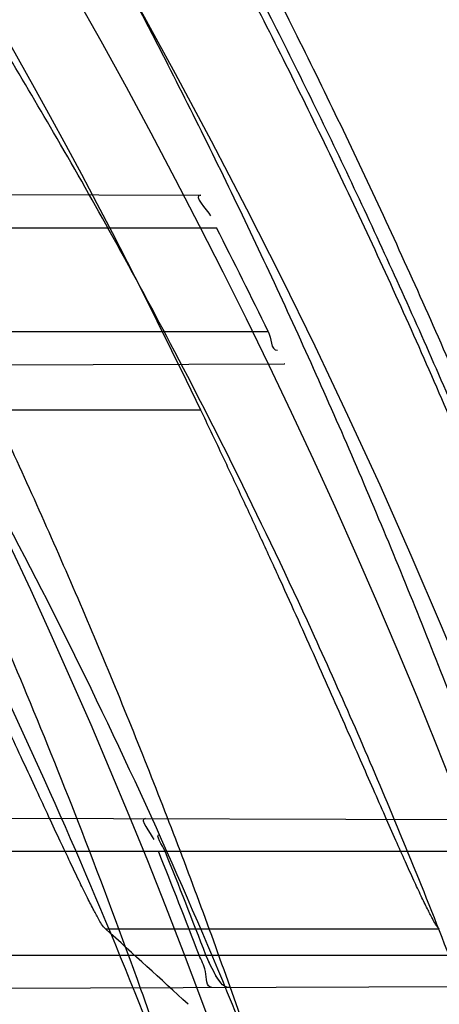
# Model space of a CAD drawing. Header units: millimetres. Extents: x 0 to 297, y 0 to 210.
# Tile 109 of 256: x 143.4924 to 143.5247, y 93.5696 to 93.6454. Entities that reach past the tile are written whole.
import ezdxf

# ---------------------------------------------------------------- set-up
doc = ezdxf.new("R2010")
doc.units = ezdxf.units.MM
doc.header["$LTSCALE"] = 16.335
doc.layers.get('0').update_dxf_attribs({"linetype": 'CONTINUOUS'})
for name, color, linetype in [('01_GLOBAL', 7, 'CONTINUOUS'), ('INTFCLR_1', 7, 'CONTINUOUS'), ('INTFCLR_144815', 7, 'CONTINUOUS')]:
    doc.layers.add(name, color=color, linetype=linetype)

msp = doc.modelspace()

# ---------------------------------------------------------------- linework, layer by layer
at = {"color": 7, "linetype": 'Continuous'}
msp.add_circle((144.2368034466, 92.193132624), 3.04, dxfattribs=at)
at = {"color": 9, "linetype": 'Continuous'}
msp.add_arc((144.2368034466, 92.193132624), 3.001038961, 92.9674534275, 177.0325465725, dxfattribs=at)
at = {"layer": '01_GLOBAL', "color": 7, "linetype": 'Continuous'}
msp.add_circle((144.2368034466, 92.193132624), 3.08, dxfattribs=at)
at = {"layer": 'INTFCLR_1', "color": 9, "linetype": 'Continuous'}
for p, q in [((143.4286715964, 93.6321272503), (143.5062675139, 93.6318563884)), ((143.4319143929, 93.6293562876), (143.5075151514, 93.6293562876)), ((143.436735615, 93.62135628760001), (143.5115067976, 93.62135628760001)), ((143.4368668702, 93.6186139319), (143.5127427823, 93.6188787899)), ((143.4548423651, 93.5840358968), (143.5279265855, 93.5837807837)), ((143.4574268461, 93.5813562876), (143.5288213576, 93.5813562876)), ((143.460933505, 93.5733562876), (143.5317836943, 93.5733562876)), ((143.4607212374, 93.57069719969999), (143.5326782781, 93.5709483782))]:
    msp.add_line(p, q, dxfattribs=at)
at = {"layer": 'INTFCLR_1', "color": 6, "linetype": 'Continuous'}
for p, q in [((143.5062675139, 93.6318563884), (143.5062999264, 93.63185627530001)), ((143.5127746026, 93.618878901), (143.5127427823, 93.6188787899))]:
    msp.add_line(p, q, dxfattribs=at)
at = {"layer": 'INTFCLR_1', "color": 7, "linetype": 'Continuous'}
msp.add_line((143.5071307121, 93.5723939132), (143.5066976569, 93.5733562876), dxfattribs=at)
at = {"layer": 'INTFCLR_1', "color": 6, "linetype": 'Continuous'}
for centre, radius, start, end in [((143.076579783, 93.4093562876), 0.4827613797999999, 270, 90.00000002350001), ((143.076579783, 93.4093562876), 0.4587930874, 270, 90.00000002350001), ((143.0766162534, 93.40936096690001), 0.4838096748, 25.987762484, 27.0465723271), ((143.0766158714, 93.4093597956), 0.4598059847, 20.8954949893, 21.9664239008), ((143.0771098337, 93.40935987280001), 0.4598266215, 20.8945030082, 21.9653763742)]:
    msp.add_arc(centre, radius, start, end, dxfattribs=at)
at = {"layer": 'INTFCLR_1', "color": 9, "linetype": 'Continuous'}
for points, knots in [([(143.505791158, 93.2600745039), (143.5067409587, 93.2626590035), (143.5086022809, 93.26787776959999), (143.5121486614, 93.2784613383), (143.5179028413, 93.2974584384), (143.5232385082, 93.319755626), (143.5267617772, 93.3396835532), (143.5282429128, 93.3498591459), (143.5290073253, 93.35574456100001), (143.5307716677, 93.37052008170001), (143.5326049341, 93.3957667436), (143.5323109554, 93.4255533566), (143.5309256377, 93.444856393), (143.5300542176, 93.4537694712), (143.5294126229, 93.45969752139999), (143.5274302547, 93.4756973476), (143.5229291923, 93.50131752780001), (143.5164430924, 93.5263308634), (143.5118037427, 93.5411769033), (143.5100588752, 93.5464871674), (143.5074043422, 93.5543094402), (143.501415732, 93.57066310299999), (143.4910739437, 93.59466517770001), (143.4792964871, 93.6173411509), (143.4710860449, 93.6312983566), (143.4672487, 93.637511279), (143.4646994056, 93.64156113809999), (143.4578048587, 93.6522122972), (143.446251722, 93.6685591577), (143.4302039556, 93.688459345), (143.4166114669, 93.7033760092), (143.4071163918, 93.7129106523), (143.4018664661, 93.7179588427), (143.3945821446, 93.7247669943), (143.3843862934, 93.7336815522), (143.373349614, 93.7423309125), (143.3667450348, 93.7470278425), (143.3640805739, 93.74883137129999), (143.3625174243, 93.7498684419), (143.360134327, 93.7513983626), (143.3576340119, 93.7529030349), (143.3554317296, 93.7540584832), (143.3541938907, 93.75463331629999), (143.3532081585, 93.75498488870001), (143.3525262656, 93.7551440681), (143.3519536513, 93.75505755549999), (143.3518421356, 93.7545186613), (143.35211692, 93.75392300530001), (143.35259409, 93.7530975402), (143.3533650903, 93.7520584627), (143.354392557, 93.75079155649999), (143.3556852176, 93.7493056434), (143.3572290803, 93.7475999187), (143.358673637, 93.7460457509), (143.3599466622, 93.7446920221), (143.3621637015, 93.7423493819), (143.3658426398, 93.73850358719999), (143.3733257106, 93.73065133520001), (143.3814986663, 93.7218418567), (143.3889438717, 93.71342202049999), (143.3935459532, 93.708067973), (143.4009463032, 93.699278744), (143.4122758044, 93.6850353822), (143.4271285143, 93.6643128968), (143.4378788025, 93.6473958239), (143.4449171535, 93.6353542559), (143.4496927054, 93.62688497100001), (143.457931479, 93.6114260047), (143.4689344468, 93.588081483), (143.4765250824, 93.5686183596), (143.480055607, 93.5585271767)], [0, 0, 0, 0, 0.0103790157, 0.0208837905, 0.0420711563, 0.0851838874, 0.1071959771, 0.1183352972, 0.1239410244, 0.1295662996, 0.174425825, 0.2192336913, 0.2417180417, 0.247353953, 0.2529903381, 0.2641931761, 0.3081223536, 0.3509244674, 0.3614867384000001, 0.3667496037, 0.3719933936, 0.3926231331, 0.4323811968, 0.4704128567, 0.4888542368, 0.4934078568, 0.4979383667, 0.5068920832, 0.5412323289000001, 0.5733304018, 0.6031976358, 0.6172527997, 0.6240454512, 0.6306500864, 0.6548352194, 0.6750684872, 0.6834752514, 0.6853781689, 0.6871962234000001, 0.6905460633, 0.6960524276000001, 0.6981915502, 0.6999110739, 0.7012078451, 0.7020914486, 0.7026255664, 0.703100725, 0.7038824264, 0.7050749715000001, 0.7066970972, 0.7087489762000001, 0.7112252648, 0.7141188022, 0.7174211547, 0.7192230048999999, 0.7211233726, 0.7295789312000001, 0.7392839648, 0.7620096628, 0.7748693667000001, 0.7816473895, 0.7886214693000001, 0.8181786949, 0.8502212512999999, 0.8846823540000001, 0.8936821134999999, 0.9027944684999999, 0.9213301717, 0.9597016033, 1, 1, 1, 1]), ([(143.3574002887, 93.7533562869), (143.3579828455, 93.753356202), (143.360948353, 93.7521830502), (143.3643531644, 93.7501915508), (143.3676585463, 93.7481125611), (143.3692467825, 93.74707786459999), (143.3719545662, 93.74527944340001), (143.378664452, 93.7405994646), (143.3898825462, 93.7319854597), (143.4002548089, 93.7231045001), (143.4076654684, 93.7163228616), (143.4130031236, 93.71129788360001), (143.422653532, 93.7018115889), (143.4364709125, 93.68697153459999), (143.4527894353, 93.66717079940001), (143.4645442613, 93.65089855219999), (143.4715593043, 93.6402954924), (143.474151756, 93.63626614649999), (143.4780526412, 93.63008701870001), (143.4863962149, 93.616211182), (143.4983688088, 93.5936629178), (143.5088888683, 93.5697819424), (143.5149812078, 93.55350851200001), (143.5176807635, 93.5457272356), (143.5194547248, 93.5404463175), (143.524169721, 93.5256878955), (143.5307635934, 93.5008186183), (143.5353421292, 93.4753316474), (143.5373581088, 93.459416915), (143.5380104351, 93.45352171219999), (143.5388963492, 93.444658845), (143.5403047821, 93.42546452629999), (143.5406037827, 93.3958405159), (143.5387395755, 93.3707344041), (143.5369460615, 93.35604353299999), (143.5361688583, 93.3501906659), (143.5346627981, 93.3400704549), (143.5310794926, 93.320247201), (143.5256534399, 93.29807146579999), (143.5198047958, 93.2791850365), (143.5161994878, 93.2686605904), (143.5143072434, 93.26347094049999), (143.5133416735, 93.2609008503)], [0, 0, 0, 0, 0.0031306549, 0.0166311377, 0.0214593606, 0.0240790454, 0.0268205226, 0.0389267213, 0.0680356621, 0.1027866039, 0.1122691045, 0.1220183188, 0.1421809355, 0.1849822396, 0.2309158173, 0.2799873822, 0.2927706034, 0.2992370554, 0.3057353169, 0.3320403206, 0.3862319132, 0.4428084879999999, 0.4721383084, 0.4795908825, 0.487069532, 0.5020757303, 0.5628487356, 0.6251729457, 0.6410612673, 0.6490543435, 0.6570463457, 0.6889269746, 0.7524526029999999, 0.8160592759, 0.8240370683, 0.8319876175, 0.8477879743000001, 0.8790177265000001, 0.9402188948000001, 0.970317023, 0.9852457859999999, 1, 1, 1, 1])]:
    msp.add_open_spline(points, degree=3, knots=knots, dxfattribs=at)
at = {"layer": 'INTFCLR_1', "color": 6, "linetype": 'Continuous'}
for points, knots in [([(143.391388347, 93.7533562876), (143.3904120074, 93.7533562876), (143.3921762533, 93.7499955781), (143.3936912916, 93.7481416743), (143.3961672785, 93.74488846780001), (143.3992225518, 93.74120886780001), (143.403128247, 93.736512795), (143.4076936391, 93.73105931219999), (143.4125904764, 93.7251278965), (143.4174256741, 93.7191674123), (143.4219266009, 93.7134900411), (143.4260587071, 93.708161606), (143.4298162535, 93.70320548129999), (143.4332121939, 93.6986295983), (143.4362702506, 93.6944235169), (143.4390204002, 93.69056916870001), (143.4414908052, 93.687044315), (143.44370074, 93.6838395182), (143.4456749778, 93.6809337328), (143.4474377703, 93.67830292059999), (143.4490168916, 93.6759165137), (143.4504211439, 93.6737705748), (143.4516679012, 93.67184551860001), (143.4527743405, 93.67012138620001), (143.4537663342, 93.6685626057), (143.4546489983, 93.6671650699), (143.4556772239, 93.66552631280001), (143.456672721, 93.66392530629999), (143.4576979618, 93.66226084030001), (143.4585721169, 93.66083168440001), (143.4595323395, 93.65924962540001), (143.4605887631, 93.6574940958), (143.4617562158, 93.65553545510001), (143.4630444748, 93.65335047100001), (143.464465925, 93.65090949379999), (143.4660286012, 93.6481892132), (143.4677482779, 93.64514958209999), (143.4696392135, 93.6417492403), (143.4717186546, 93.63793570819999), (143.4740086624, 93.6336424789), (143.4765248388, 93.62880536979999), (143.4792812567, 93.62335013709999), (143.4822951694, 93.61718591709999), (143.4855914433, 93.610185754), (143.4891913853, 93.6021966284), (143.4931140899, 93.59302320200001), (143.4973740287, 93.58243061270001), (143.5019825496, 93.5700832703), (143.5068772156, 93.55569758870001), (143.5117345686, 93.53967004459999), (143.5162134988, 93.5226760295), (143.5200746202, 93.5054858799), (143.5232856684, 93.4882487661), (143.5258459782, 93.471032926), (143.5277689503, 93.4538356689), (143.5290609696, 93.4366975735), (143.529733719, 93.4196019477), (143.5297948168, 93.4025757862), (143.5292510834, 93.38560341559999), (143.5281065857, 93.3686870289), (143.5263644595, 93.3518401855), (143.5240214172, 93.3350289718), (143.5210770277, 93.31827583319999), (143.5175167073, 93.30154440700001), (143.5133376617, 93.28485591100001), (143.5085942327, 93.268441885), (143.5035656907, 93.2530998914), (143.4986112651, 93.23947982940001), (143.4940105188, 93.2278474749), (143.4897809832, 93.2178519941), (143.485903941, 93.2091976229), (143.4823616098, 93.2016588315), (143.4791285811, 93.19505078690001), (143.4761817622, 93.1892359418), (143.4734988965, 93.1841024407), (143.4710647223, 93.1795662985), (143.4688610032, 93.1755541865), (143.466865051, 93.1719939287), (143.4650570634, 93.1688259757), (143.4634184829, 93.16599997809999), (143.461937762, 93.1634824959), (143.4606041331, 93.16124327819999), (143.4594032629, 93.15924877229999), (143.4583170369, 93.15746207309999), (143.457331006, 93.1558543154), (143.4564183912, 93.15437798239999), (143.4555069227, 93.15291457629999), (143.4545265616, 93.151352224), (143.4534184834, 93.14960100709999), (143.4521719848, 93.1476496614), (143.4507682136, 93.14547482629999), (143.4491853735, 93.14305109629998), (143.4474055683, 93.1403597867), (143.4454085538, 93.13738261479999), (143.4431685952, 93.1340952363), (143.4406602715, 93.13047449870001), (143.4378551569, 93.12649963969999), (143.4347311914, 93.1221597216), (143.4312583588, 93.1174362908), (143.4274059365, 93.11231294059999), (143.4231637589, 93.1068033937), (143.4185304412, 93.1009244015), (143.4135422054, 93.0947465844), (143.408452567, 93.0885653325), (143.4036878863, 93.08286772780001), (143.3995946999, 93.07795220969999), (143.3963986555, 93.0741115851), (143.3938021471, 93.0707181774), (143.3922373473, 93.06880673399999), (143.3903920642, 93.0653562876), (143.391388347, 93.0653562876)], [0, 0, 0, 0, 0.0038604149, 0.007501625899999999, 0.0124785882, 0.0188917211, 0.0268498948, 0.0364677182, 0.0470694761, 0.05724446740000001, 0.066818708, 0.0757144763, 0.0839053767, 0.0914099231, 0.0982451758, 0.1044667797, 0.1101313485, 0.11526428, 0.1198589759, 0.1240215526, 0.1277856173, 0.1311734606, 0.1341617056, 0.1368541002, 0.1392736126, 0.1414672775, 0.143389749, 0.1469230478, 0.1489215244, 0.1511192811, 0.1535471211, 0.1562389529, 0.1592204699, 0.1625628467, 0.1662680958, 0.1703891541, 0.1749670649, 0.1800767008, 0.1857729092, 0.1921414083, 0.199315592, 0.2073311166, 0.2163077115, 0.2264451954, 0.2379233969, 0.2509534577, 0.2658909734, 0.2830621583, 0.3030578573, 0.3259639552, 0.3492662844, 0.3725305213, 0.3956109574, 0.4185782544, 0.4413347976, 0.4640172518, 0.4865192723, 0.5089682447, 0.5313242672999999, 0.5536477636, 0.5759939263, 0.5982772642, 0.6207472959, 0.6432362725, 0.6658996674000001, 0.6887559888, 0.7107777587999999, 0.7297237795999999, 0.7460531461, 0.7602331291, 0.7726347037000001, 0.7835467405, 0.7931663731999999, 0.8017211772, 0.8093215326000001, 0.8160683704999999, 0.8220757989, 0.8274205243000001, 0.8322066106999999, 0.8364980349, 0.8403367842, 0.8437547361, 0.8468031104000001, 0.8495420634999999, 0.8520223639, 0.8542604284, 0.8564046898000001, 0.8588391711, 0.861553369, 0.8645986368, 0.8679945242, 0.8717882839, 0.8760445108, 0.8807522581, 0.8859628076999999, 0.8917731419, 0.8981681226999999, 0.9051985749, 0.9129160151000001, 0.9213486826, 0.9305434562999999, 0.9404096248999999, 0.9509435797, 0.9619432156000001, 0.9720502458, 0.9803711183, 0.9870628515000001, 0.9922716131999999, 0.9960607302, 1, 1, 1, 1]), ([(143.3913883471, 93.0653562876), (143.3925009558, 93.0653562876), (143.3944304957, 93.0666565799), (143.3973970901, 93.0684425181), (143.4007982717, 93.07091395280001), (143.4050037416, 93.07413406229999), (143.4100111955, 93.07824530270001), (143.4155298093, 93.08303751), (143.4211292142, 93.0881607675), (143.4264144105, 93.0932249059), (143.43125736, 93.0980502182), (143.4356657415, 93.10260404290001), (143.4396603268, 93.1068634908), (143.4432708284, 93.1108234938), (143.4465216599, 93.11448276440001), (143.4494397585, 93.1178438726), (143.4520627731, 93.1209293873), (143.4544121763, 93.1237459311), (143.456513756, 93.1263080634), (143.4583900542, 93.12863120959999), (143.4600695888, 93.13073982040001), (143.4615949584, 93.1326788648), (143.4630975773, 93.13461062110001), (143.4646983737, 93.1366936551), (143.4663978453, 93.1389353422), (143.4680793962, 93.14118497), (143.4697311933, 93.1434241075), (143.4714499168, 93.1457859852), (143.4733525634, 93.1484399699), (143.4754791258, 93.1514562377), (143.477855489, 93.15489250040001), (143.4805066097, 93.1588113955), (143.4834545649, 93.163277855), (143.4867221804, 93.1683718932), (143.4903444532, 93.1742054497), (143.4943554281, 93.18090734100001), (143.4987865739, 93.1886348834), (143.5036710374, 93.1975962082), (143.5090369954, 93.2080352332), (143.5149200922, 93.22031723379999), (143.5212054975, 93.234617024), (143.5274896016, 93.2504853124), (143.5333654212, 93.2672157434), (143.5385840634, 93.28417448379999), (143.543100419, 93.30119588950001), (143.5469295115, 93.31826170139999), (143.5500694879, 93.3352816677), (143.5525457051, 93.3523020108), (143.5543635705, 93.36925021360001), (143.5555404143, 93.3861532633), (143.5560867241, 93.4029944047), (143.5560112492, 93.4197765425), (143.5553196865, 93.436509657), (143.5540157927, 93.4531831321), (143.5520992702, 93.46980412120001), (143.5495685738, 93.4863701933), (143.5464237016, 93.5028559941), (143.5426520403, 93.51929845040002), (143.5382472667, 93.5356769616), (143.5331875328, 93.5520104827), (143.527486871, 93.5682159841), (143.5213730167, 93.5836821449), (143.515238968, 93.5976906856), (143.5094946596, 93.6097472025), (143.5042564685, 93.6200023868), (143.4994933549, 93.6288052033), (143.4951738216, 93.63640014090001), (143.4912628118, 93.642992), (143.4877284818, 93.6487368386), (143.4845342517, 93.6537660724), (143.4816534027, 93.65817529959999), (143.4790579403, 93.662051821), (143.4767281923, 93.6654573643), (143.4746357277, 93.668457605), (143.472765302, 93.67109499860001), (143.4710870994, 93.67342680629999), (143.46957943, 93.6754943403), (143.4681380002, 93.6774474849), (143.4666395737, 93.67945477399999), (143.4649885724, 93.68163852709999), (143.463288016, 93.68385659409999), (143.4615819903, 93.6860513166), (143.4598543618, 93.68824549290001), (143.4579581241, 93.69062033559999), (143.4558400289, 93.69323162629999), (143.4534675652, 93.6961063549), (143.4508179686, 93.6992567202), (143.447859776, 93.7026992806), (143.4445666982, 93.7064428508), (143.4409044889, 93.71049854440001), (143.4368464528, 93.7148646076), (143.4323696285, 93.7195302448), (143.4274456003, 93.7244775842), (143.4220754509, 93.7296631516), (143.4163486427, 93.7349445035), (143.410661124, 93.73991840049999), (143.4054543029, 93.74422210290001), (143.4010724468, 93.7475953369), (143.3975442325, 93.7501732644), (143.3944939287, 93.7520163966), (143.3925216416, 93.7533562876), (143.3913883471, 93.7533562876)], [0, 0, 0, 0, 0.0042187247, 0.0081401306, 0.0133978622, 0.0200459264, 0.0282638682, 0.0379443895, 0.0477615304, 0.05703690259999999, 0.0656973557, 0.0736821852, 0.0810680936, 0.0878383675, 0.0940009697, 0.0996271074, 0.1047154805, 0.1093563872, 0.1135342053, 0.1172803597, 0.1206792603, 0.1237557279, 0.1266349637, 0.1299589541, 0.1337168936, 0.1373013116, 0.1406085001, 0.1442672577, 0.148377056, 0.1529904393, 0.1582606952, 0.164218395, 0.1709303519, 0.1785521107, 0.1871652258, 0.1969659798, 0.2081658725, 0.2209392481, 0.2356613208, 0.2526660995, 0.2725685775, 0.2948769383, 0.3173640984, 0.3397873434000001, 0.3621386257, 0.3841211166, 0.4060891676, 0.4277469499, 0.4493218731, 0.470705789, 0.4919793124, 0.5131981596, 0.5343255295, 0.5554668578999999, 0.5765984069, 0.5977513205, 0.6189954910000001, 0.6402209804, 0.6617015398, 0.6832900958, 0.7050415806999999, 0.7268239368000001, 0.7463339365, 0.7630160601, 0.7774553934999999, 0.7899931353, 0.8009638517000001, 0.8105830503, 0.8190545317, 0.8265380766, 0.8331730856, 0.8390248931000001, 0.8442268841, 0.8488182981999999, 0.8528943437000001, 0.8564866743, 0.8597116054, 0.8625968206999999, 0.8656908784, 0.8692094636, 0.8729771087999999, 0.8762884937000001, 0.879749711, 0.8835661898, 0.8878115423, 0.8924986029, 0.8976989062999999, 0.9034198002, 0.9097088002, 0.9166034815, 0.9241390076, 0.9323094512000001, 0.9411199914, 0.9506041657, 0.9606137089, 0.9706541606, 0.9792553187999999, 0.9862062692, 0.9916647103, 0.9957028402, 1, 1, 1, 1]), ([(143.5071643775, 93.5708593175), (143.5067177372, 93.5708577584), (143.5067980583, 93.5723096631), (143.5063413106, 93.5729378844), (143.5061815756, 93.5733562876)], [0, 0, 0, 0, 0.4993210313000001, 1, 1, 1, 1])]:
    msp.add_open_spline(points, degree=3, knots=knots, dxfattribs=at)
for points in [[(143.5062675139, 93.6318563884), (143.5056760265, 93.6318584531), (143.5067839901, 93.630792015), (143.5070529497, 93.63026521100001)], [(143.5115067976, 93.62135628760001), (143.5117396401, 93.62087863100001), (143.5116778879, 93.6199233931), (143.512209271, 93.61992524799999)], [(143.5020570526, 93.5838710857), (143.5014776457, 93.5838731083), (143.5024662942, 93.58278682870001), (143.5026830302, 93.5822494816)], [(143.5035576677, 93.5813562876), (143.5033893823, 93.58177353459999), (143.5027102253, 93.58264770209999), (143.5031601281, 93.5826461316)]]:
    msp.add_open_spline(points, degree=3, dxfattribs=at)
at = {"layer": 'INTFCLR_1', "color": 7, "linetype": 'Continuous'}
msp.add_open_spline([(143.5084965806, 93.5708639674), (143.5079731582, 93.5708618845), (143.5073290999, 93.5720439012), (143.5068815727, 93.57287366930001), (143.5066976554, 93.5733562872)], degree=3, knots=[0, 0, 0, 0, 0.5033427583, 1, 1, 1, 1], dxfattribs=at)
msp.add_open_spline([(143.508496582, 93.57086396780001), (143.5079900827, 93.57086219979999), (143.5076417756, 93.5714719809), (143.5074024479, 93.5719183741)], degree=3, dxfattribs=at)
at = {"layer": 'INTFCLR_144815', "color": 9, "linetype": 'Continuous'}
for p, q in [((143.5063085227, 93.61531487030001), (143.4795138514, 93.61531487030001)), ((143.498970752, 93.5753696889), (143.5246742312, 93.5753696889))]:
    msp.add_line(p, q, dxfattribs=at)
at = {"layer": 'INTFCLR_144815', "color": 6, "linetype": 'Continuous'}
for radius in [0.5104906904, 0.4864760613]:
    msp.add_circle((143.076579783, 93.4093562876), radius, dxfattribs=at)
for radius, start, end in [(0.7037433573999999, 313.9937911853, 154.5150993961), (0.6797433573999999, 312.9543589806, 154.5144414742), (0.6572577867, 282.2440355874, 71.2863570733), (0.4765351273, 25.6072723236, 64.3927276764), (0.5186031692, 308.490992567, 51.50900743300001), (0.5351765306, 24.4282423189, 38.31805207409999)]:
    msp.add_arc((143.076579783, 93.4093562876), radius, start, end, dxfattribs=at)
at = {"layer": 'INTFCLR_144815', "color": 9, "linetype": 'Continuous'}
for centre, radius, start, end in [((143.076579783, 93.4093562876), 0.6528896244, 292.4997540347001, 54.0964566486), ((143.0765826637, 93.40935763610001), 0.5889741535, 292.4997540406, 54.09645665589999), ((143.076579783, 93.4093562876), 0.5151250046, 313.8592910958, 46.1407088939), ((143.0765797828, 93.4093562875), 0.5394788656, 24.5770200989, 38.17193960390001)]:
    msp.add_arc(centre, radius, start, end, dxfattribs=at)
at = {"layer": 'INTFCLR_144815', "color": 6, "linetype": 'Continuous'}
msp.add_ellipse((143.076579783, 92.7328938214), major_axis=(0, 1.0152094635), ratio=0.7456587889, start_param=-0.6021168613, end_param=-0.5919499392, dxfattribs=at)
for points, knots in [([(143.559959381, 93.4093562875), (143.559959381, 93.4118703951), (143.5599220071, 93.41689924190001), (143.5597537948, 93.4244421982), (143.5594733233, 93.4319851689), (143.5590804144, 93.4395281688), (143.5585748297, 93.44707105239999), (143.5579562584, 93.45461378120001), (143.5572243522, 93.4621559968), (143.5563786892, 93.4696975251), (143.5554188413, 93.4772377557), (143.5543443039, 93.4847763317), (143.5531546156, 93.4923122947), (143.5518492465, 93.4998449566), (143.5504277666, 93.50737293), (143.5488896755, 93.51489518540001), (143.5472346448, 93.52240985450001), (143.5454623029, 93.5299153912), (143.5435725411, 93.5374092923), (143.5415652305, 93.54488940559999), (143.5394406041, 93.55235253), (143.5371989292, 93.5597957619), (143.5348409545, 93.56721505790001), (143.5323675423, 93.57460659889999), (143.529780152, 93.58196541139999), (143.5270804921, 93.58928656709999), (143.5242709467, 93.5965641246), (143.5213543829, 93.6037918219), (143.5183344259, 93.61096254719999), (143.5152154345, 93.61806858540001), (143.5120026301, 93.62510149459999), (143.5087022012, 93.6320520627), (143.505321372, 93.6389103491), (143.5018684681, 93.6456657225), (143.4983529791, 93.6523068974), (143.4947855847, 93.65882202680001), (143.4911781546, 93.66519881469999), (143.4875436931, 93.6714246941), (143.4838962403, 93.67748703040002), (143.4802507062, 93.68337338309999), (143.4766226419, 93.68907180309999), (143.473027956, 93.6945711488), (143.4694825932, 93.6998613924), (143.4660021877, 93.7049339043), (143.4626017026, 93.7097817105), (143.459295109, 93.71439965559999), (143.4560950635, 93.7187845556), (143.4530128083, 93.7229350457), (143.4500581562, 93.7268513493), (143.4472396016, 93.7305349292), (143.4445638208, 93.7339889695), (143.4420354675, 93.7372184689), (143.4396569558, 93.7402303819), (143.4374291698, 93.7430326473), (143.4353519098, 93.7456336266), (143.4334244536, 93.7480414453), (143.4316455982, 93.7502639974), (143.4300138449, 93.7523087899), (143.4285275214, 93.75418281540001), (143.4271849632, 93.7558925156), (143.4259844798, 93.7574434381), (143.4249241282, 93.7588419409), (143.4240021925, 93.7600902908), (143.4232155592, 93.7612022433), (143.422565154, 93.7621551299), (143.4220400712, 93.7630318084), (143.4215107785, 93.7638474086), (143.4211293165, 93.7653465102), (143.4216624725, 93.7653561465)], [0, 0, 0, 0, 0.0193232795, 0.0386507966, 0.0579870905, 0.0773359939, 0.09670230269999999, 0.1160891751, 0.1355014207, 0.154941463, 0.1744140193, 0.1939206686, 0.213465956, 0.2330500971, 0.2526769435, 0.2723457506, 0.2920596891, 0.3118161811, 0.3316171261, 0.3514582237, 0.3713396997, 0.3912550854, 0.4112023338, 0.4311723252, 0.4511600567, 0.471153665, 0.4911437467, 0.5111161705, 0.5310553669, 0.5509435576, 0.5707599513, 0.5904809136, 0.6100798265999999, 0.6295269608, 0.6487896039, 0.6678319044, 0.6866152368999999, 0.7050985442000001, 0.7232388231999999, 0.7409918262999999, 0.758313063, 0.7751587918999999, 0.7914870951, 0.8072590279, 0.8224396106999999, 0.8369988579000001, 0.8509122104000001, 0.8641615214, 0.8767332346, 0.8886179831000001, 0.8998102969, 0.9103147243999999, 0.9201416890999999, 0.9293075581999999, 0.9378296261, 0.9457257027, 0.9530130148, 0.9597096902, 0.9658325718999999, 0.9713969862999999, 0.9764171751, 0.9809076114, 0.9848822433, 0.9883555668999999, 0.9913411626, 0.9938520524, 0.9959015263, 1, 1, 1, 1]), ([(143.433067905, 93.05335642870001), (143.4328265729, 93.0533608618), (143.4324756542, 93.05418000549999), (143.4330197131, 93.0549083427), (143.4334366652, 93.0557926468), (143.4339703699, 93.0566454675), (143.4346161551, 93.0576462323), (143.4354019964, 93.05878669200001), (143.4363208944, 93.0600751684), (143.4373778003, 93.0615151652), (143.4385738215, 93.0631125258), (143.4399109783, 93.0648725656), (143.441391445, 93.0668020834), (143.4430186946, 93.0689099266), (143.4447956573, 93.07120496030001), (143.4467226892, 93.0736934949), (143.4487964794, 93.0763779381), (143.4510117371, 93.0792588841), (143.4533657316, 93.0823409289), (143.4558612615, 93.0856367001), (143.4585019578, 93.0891610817), (143.461284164, 93.0929204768), (143.4641988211, 93.0969147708), (143.4672349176, 93.10114163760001), (143.4703835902, 93.1056021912), (143.473633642, 93.1102946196), (143.4769725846, 93.1152153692), (143.4803867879, 93.12035908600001), (143.4838617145, 93.12571866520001), (143.4873822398, 93.131285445), (143.4909329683, 93.1370494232), (143.4944985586, 93.1429995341), (143.4980640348, 93.1491239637), (143.5016150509, 93.155410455), (143.5051380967, 93.1618465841), (143.508620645, 93.1684199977), (143.5120512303, 93.1751185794), (143.5154195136, 93.18193063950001), (143.5187162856, 93.18884502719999), (143.5219334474, 93.1958512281), (143.5250639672, 93.2029394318), (143.5281017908, 93.21010051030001), (143.5310417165, 93.21732590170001), (143.5338798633, 93.22460897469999), (143.5366072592, 93.2319283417), (143.5392210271, 93.2392754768), (143.5417223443, 93.24665218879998), (143.5441140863, 93.2540675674), (143.5463966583, 93.26152417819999), (143.5485670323, 93.2690127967), (143.5506238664, 93.27652910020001), (143.5525648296, 93.2840635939), (143.5543887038, 93.29160910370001), (143.5560958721, 93.29916427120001), (143.5576869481, 93.306728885), (143.5591625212, 93.3143029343), (143.5605229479, 93.32188557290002), (143.5617683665, 93.3294747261), (143.5628989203, 93.3370678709), (143.5639149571, 93.34466347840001), (143.5648169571, 93.352261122), (143.5656053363, 93.35986024), (143.5662804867, 93.3674604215), (143.5668427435, 93.3750611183), (143.5672924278, 93.38266226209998), (143.5676297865, 93.39026356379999), (143.5678550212, 93.3978650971), (143.5679682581, 93.4054666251), (143.5679695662, 93.4130682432), (143.567858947, 93.4206697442), (143.5676363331, 93.4282712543), (143.5673015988, 93.4358725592), (143.5668545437, 93.44347370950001), (143.5662949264, 93.4510743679), (143.5656224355, 93.45867440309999), (143.5648367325, 93.466273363), (143.5639374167, 93.4738709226), (143.5629240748, 93.4814664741), (143.5617962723, 93.4890592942), (143.5605535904, 93.4966483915), (143.5591956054, 93.50423272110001), (143.5577218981, 93.5118111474), (143.5561322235, 93.5193816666), (143.5544265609, 93.52694151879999), (143.5526049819, 93.5344880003), (143.5506674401, 93.5420191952), (143.5486137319, 93.5495338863), (143.5464439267, 93.5570299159), (143.5441586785, 93.56450343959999), (143.5417591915, 93.57194952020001), (143.5392470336, 93.579362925), (143.5366239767, 93.5867386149), (143.5338923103, 93.5940709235), (143.5310549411, 93.6013534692), (143.5281154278, 93.6085792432), (143.525078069, 93.6157405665), (143.5219479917, 93.6228290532), (143.5187312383, 93.6298355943), (143.5154348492, 93.6367503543), (143.512066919, 93.6435628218), (143.5086366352, 93.65026188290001), (143.5051543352, 93.6568358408), (143.5016314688, 93.6632725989), (143.4980805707, 93.66955978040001), (143.4945151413, 93.67568497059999), (143.4909495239, 93.6816359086), (143.4873986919, 93.6874007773), (143.4838779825, 93.6929685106), (143.480402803, 93.6983290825), (143.4769882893, 93.7034738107), (143.4736489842, 93.7083955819), (143.4703985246, 93.71308903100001), (143.4672493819, 93.7175506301), (143.464212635, 93.721778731), (143.4612978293, 93.72577350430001), (143.4585129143, 93.72953680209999), (143.4558642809, 93.73307192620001), (143.4533568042, 93.73638343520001), (143.450993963, 93.73947689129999), (143.4487779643, 93.74235864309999), (143.4467099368, 93.7450355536), (143.444790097, 93.7475147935), (143.4430178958, 93.7498036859), (143.4413922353, 93.7519094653), (143.4399116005, 93.7538391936), (143.4385741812, 93.7555995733), (143.4373781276, 93.7571969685), (143.4363211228, 93.75863709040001), (143.4354021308, 93.7599256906), (143.4346162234, 93.76106624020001), (143.4339704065, 93.7620670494), (143.4334366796, 93.7629199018), (143.4330197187, 93.7638042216), (143.4324756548, 93.76453256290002), (143.4328265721, 93.76535171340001), (143.433067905, 93.7653561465)], [0, 0, 0, 0, 0.0009310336, 0.002365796, 0.0034193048, 0.0047077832, 0.006237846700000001, 0.0080159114, 0.0100484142, 0.0123424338, 0.0149055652, 0.0177455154, 0.0208683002, 0.0242865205, 0.0280168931, 0.0320641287, 0.03642688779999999, 0.0411013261, 0.0460820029, 0.0513859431, 0.0570470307, 0.0630689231, 0.0694259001, 0.0761196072, 0.0831428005, 0.0904858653, 0.0981365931, 0.1060799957, 0.1142989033, 0.1227742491, 0.1314855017, 0.1404113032, 0.1495299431, 0.1588198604, 0.1682601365, 0.1778307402, 0.1875127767, 0.1972886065, 0.2071421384, 0.2170587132, 0.2270251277, 0.2370298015, 0.2470622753, 0.2571128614, 0.2671789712, 0.2771901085, 0.2871913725, 0.2972229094, 0.3072428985, 0.3172696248, 0.3272959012, 0.3372999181, 0.3472797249, 0.3572378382, 0.3671756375, 0.3770956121, 0.3870009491, 0.3968896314, 0.4067592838, 0.416611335, 0.4264476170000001, 0.4362699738, 0.4460792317, 0.4558777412, 0.465666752, 0.475448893, 0.4852256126, 0.4949995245, 0.5047720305, 0.5145458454, 0.5243224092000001, 0.5341044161, 0.5438932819, 0.5536914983, 0.5635002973, 0.5733219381, 0.5831577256, 0.5930094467, 0.6028783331, 0.6127653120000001, 0.6226711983, 0.6325970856, 0.6425436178, 0.6525082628, 0.6624891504, 0.6724871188, 0.6825027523, 0.6925369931, 0.7025869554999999, 0.7126463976, 0.7227116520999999, 0.7327783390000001, 0.742840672, 0.7528920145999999, 0.7629245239, 0.772929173, 0.7828957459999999, 0.7928124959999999, 0.8026662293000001, 0.8124423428, 0.8221246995, 0.8316958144, 0.8411366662, 0.8504272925, 0.8595467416, 0.8684734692, 0.8771857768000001, 0.8856622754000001, 0.8938824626, 0.9018271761, 0.9094792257, 0.9168237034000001, 0.923848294, 0.9305435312, 0.93690291, 0.9429227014, 0.9486018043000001, 0.9539413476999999, 0.9589446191, 0.9636165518, 0.9679634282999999, 0.9719924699, 0.9757115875, 0.9791292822, 0.9822538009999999, 0.9850935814, 0.9876568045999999, 0.9899510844, 0.9919838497, 0.9937619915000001, 0.9952921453, 0.9965806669, 0.997634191, 0.9990689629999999, 1, 1, 1, 1]), ([(143.3994670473, 93.7533562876), (143.399146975, 93.7533562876), (143.3990453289, 93.7521473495), (143.3998732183, 93.75119655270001), (143.4008762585, 93.749481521), (143.4024694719, 93.74744226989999), (143.4045267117, 93.7448049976), (143.4070952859, 93.7416644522), (143.4101750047, 93.73793095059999), (143.4137722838, 93.7335868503), (143.4179272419, 93.72853263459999), (143.4226335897, 93.7227254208), (143.4278792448, 93.7161112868), (143.4336355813, 93.70864659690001), (143.4398265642, 93.7003379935), (143.4463921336, 93.6911644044), (143.4532128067, 93.6811870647), (143.4601957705, 93.67043454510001), (143.4672140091, 93.65900154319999), (143.4741696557, 93.6469550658), (143.4809580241, 93.6343972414), (143.4875044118, 93.6214014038), (143.4937367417, 93.60806038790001), (143.4996120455, 93.59443039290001), (143.5050872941, 93.5805881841), (143.5101428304, 93.5665721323), (143.5147593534, 93.55243473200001), (143.5189273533, 93.5382124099), (143.5226468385, 93.523921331), (143.525909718, 93.5096138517), (143.5287290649, 93.495262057), (143.5310996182, 93.4809222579), (143.53303206, 93.4665632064), (143.5345263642, 93.45223022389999), (143.5355886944, 93.4379127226), (143.5362231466, 93.4236237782), (143.5363638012, 93.41410874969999), (143.5363638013, 93.40935628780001)], [0, 0, 0, 0, 0.0025344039, 0.005901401, 0.0109295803, 0.0177704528, 0.0265540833, 0.0373505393, 0.04991676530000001, 0.0648695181, 0.0820131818, 0.1017234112, 0.1240566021, 0.1488553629, 0.1763609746, 0.2060970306, 0.2381748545, 0.2720515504, 0.3076064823, 0.3443876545, 0.3821831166, 0.4206251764, 0.4595934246, 0.4987613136, 0.5381325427, 0.5774437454, 0.6167240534, 0.6558745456, 0.6947773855, 0.7336358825, 0.7720551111, 0.8105726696, 0.8487051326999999, 0.8867612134, 0.9246626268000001, 0.9623689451, 1, 1, 1, 1]), ([(143.4446760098, 93.7533562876), (143.4444338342, 93.7533562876), (143.4440805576, 93.75253066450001), (143.4445966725, 93.7517896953), (143.4449904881, 93.75088623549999), (143.4454977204, 93.7500149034), (143.4461122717, 93.74899220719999), (143.4468609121, 93.74782675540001), (143.4477365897, 93.7465104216), (143.4487436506, 93.7450401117), (143.4498827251, 93.7434103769), (143.4511555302, 93.7416160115), (143.4525633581, 93.7396511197), (143.4541073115, 93.73750968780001), (143.455788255, 93.73518529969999), (143.4576064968, 93.7326716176), (143.4595619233, 93.72996211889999), (143.4616535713, 93.7270506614), (143.4638797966, 93.723931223), (143.4662378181, 93.72059853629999), (143.4687238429, 93.7170479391), (143.4713327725, 93.713275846), (143.4740582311, 93.7092797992), (143.4768924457, 93.70505877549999), (143.4798262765, 93.700613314), (143.4828493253, 93.695945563), (143.4859500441, 93.6910593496), (143.4891159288, 93.6859601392), (143.492333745, 93.6806549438), (143.4955897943, 93.67515215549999), (143.4988701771, 93.6694613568), (143.5021610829, 93.6635930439), (143.5054490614, 93.6575583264), (143.5087212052, 93.6513687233), (143.5119653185, 93.64503593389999), (143.5151700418, 93.6385716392), (143.5183249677, 93.631987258), (143.5214206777, 93.6252938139), (143.5244487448, 93.61850183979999), (143.5274017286, 93.6116212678), (143.5302731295, 93.6046613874), (143.5330572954, 93.59763091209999), (143.5357494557, 93.59053772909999), (143.5383454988, 93.5833892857), (143.5408421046, 93.5761920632), (143.5432363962, 93.56895237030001), (143.5455261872, 93.5616754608), (143.547709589, 93.55436655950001), (143.5497852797, 93.5470298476), (143.551752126, 93.53966957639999), (143.5536094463, 93.5322889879), (143.5553566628, 93.5248914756), (143.5569935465, 93.5174794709), (143.5585198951, 93.51005568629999), (143.559935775, 93.50262189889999), (143.5612412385, 93.4951802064), (143.562436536, 93.48773178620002), (143.5635218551, 93.4802782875), (143.5644975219, 93.4728204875), (143.5653637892, 93.46535964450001), (143.5661210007, 93.4578961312), (143.5667694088, 93.45043090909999), (143.5673093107, 93.4429641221), (143.5677409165, 93.4354965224), (143.5680644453, 93.4280280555), (143.5682800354, 93.4205593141), (143.5683878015, 93.4130901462), (143.5683877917, 93.4056210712), (143.5682800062, 93.3981519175), (143.5680643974, 93.3906831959), (143.5677408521, 93.38321478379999), (143.5673092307, 93.3757472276), (143.5667693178, 93.3682805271), (143.5661208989, 93.3608153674), (143.5653636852, 93.3533519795), (143.5644974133, 93.34589121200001), (143.5635217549, 93.33843356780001), (143.5624364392, 93.3309801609), (143.5612411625, 93.32353192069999), (143.5599357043, 93.31609029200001), (143.5585198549, 93.30865668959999), (143.5569935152, 93.30123296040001), (143.555356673, 93.2938211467), (143.5536094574, 93.2864236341), (143.551752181, 93.2790432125), (143.5497853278, 93.2716829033), (143.5477096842, 93.26434634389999), (143.545526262, 93.2570373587), (143.5432365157, 93.2497605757), (143.540842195, 93.2425207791), (143.5383456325, 93.235323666), (143.5357495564, 93.2281751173), (143.5330574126, 93.22108196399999), (143.5302732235, 93.21405142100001), (143.5274018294, 93.20709154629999), (143.5244488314, 93.2002109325), (143.5214207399, 93.1934188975), (143.5183250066, 93.1867253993), (143.5151700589, 93.1801409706), (143.5119653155, 93.173676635), (143.5087211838, 93.16734381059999), (143.5054490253, 93.1611541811), (143.5021610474, 93.1551194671), (143.4988701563, 93.14925118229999), (143.4955897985, 93.14356042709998), (143.4923337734, 93.1380576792), (143.4891159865, 93.1327525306), (143.4859501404, 93.1276533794), (143.4828494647, 93.1227672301), (143.4798264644, 93.118099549), (143.4768926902, 93.1136541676), (143.4740585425, 93.1094332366), (143.4713331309, 93.1054372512), (143.4687242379, 93.1016652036), (143.4662382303, 93.09811462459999), (143.463880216, 93.09478194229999), (143.4616539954, 93.091662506), (143.4595623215, 93.08875100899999), (143.4576068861, 93.0860414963), (143.4557885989, 93.0835277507), (143.454107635, 93.0812033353), (143.4525636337, 93.07906183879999), (143.4511557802, 93.0770969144), (143.449882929, 93.0753024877), (143.4487438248, 93.0736727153), (143.4477367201, 93.0722023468), (143.4468610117, 93.0708859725), (143.4461123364, 93.06972047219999), (143.4454977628, 93.0686977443), (143.4449905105, 93.0678263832), (143.4445966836, 93.0669229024), (143.4440805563, 93.06618192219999), (143.4444338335, 93.0653562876), (143.4446760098, 93.0653562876)], [0, 0, 0, 0, 0.0009746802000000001, 0.0024840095, 0.0035885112, 0.0049370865, 0.0065361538, 0.0083919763, 0.0105107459, 0.0128992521, 0.015564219, 0.0185131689, 0.0217532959, 0.0252926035, 0.0291382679, 0.0332981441, 0.0377785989, 0.04258641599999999, 0.0477262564, 0.0532026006, 0.0590172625, 0.0651707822, 0.071661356, 0.0784844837, 0.0856331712, 0.0930977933, 0.1008661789, 0.1089237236, 0.1172537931, 0.1258380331, 0.1346568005, 0.1436896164, 0.1529158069, 0.1623149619, 0.1718668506, 0.1815521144, 0.1913525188, 0.2012510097, 0.2112318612, 0.2212807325, 0.231384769, 0.2415324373, 0.2517131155, 0.2619185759, 0.2721400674, 0.2823718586, 0.2926070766, 0.3028419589, 0.3130713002, 0.3232929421, 0.3335030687, 0.3437008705, 0.3538836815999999, 0.3640517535, 0.374203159, 0.3843390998, 0.3944585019, 0.404563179, 0.4146523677, 0.4247285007, 0.4347913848, 0.4448437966, 0.4548857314, 0.4649202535, 0.4749476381, 0.4849710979, 0.4949910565, 0.5050107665, 0.5150307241, 0.5250541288, 0.5350814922, 0.5451158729, 0.5551577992, 0.5652100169, 0.5752728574, 0.5853487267, 0.5954379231, 0.6055422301, 0.6156616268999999, 0.6257972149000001, 0.6359487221, 0.6461162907, 0.656299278, 0.6664966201, 0.6767070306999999, 0.6869281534, 0.6971578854, 0.7073922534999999, 0.7176279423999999, 0.7278592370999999, 0.7380811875, 0.7482862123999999, 0.758467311, 0.768614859, 0.7787188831, 0.7887678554, 0.7987487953, 0.8086473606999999, 0.8184478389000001, 0.8281331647, 0.8376851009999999, 0.8470843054, 0.8563105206, 0.8653432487, 0.874161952, 0.8827461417, 0.8910761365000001, 0.8991335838, 0.9069018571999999, 0.914366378, 0.9215149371, 0.9283378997, 0.9348283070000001, 0.9409818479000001, 0.9467964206, 0.9522727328, 0.9574126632, 0.9622204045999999, 0.9667010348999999, 0.970860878, 0.9747067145, 0.97824602, 0.9814863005, 0.9844352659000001, 0.9871003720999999, 0.9894889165, 0.9916078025, 0.9934636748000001, 0.9950628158, 0.9964114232, 0.9975159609, 0.9990253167, 1, 1, 1, 1]), ([(143.5694155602, 93.4093562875), (143.5694155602, 93.4120391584), (143.5693739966, 93.41740552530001), (143.5691869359, 93.4254544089), (143.5688750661, 93.4335026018), (143.5684382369, 93.4415496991), (143.5678762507, 93.44959515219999), (143.5671888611, 93.4576384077), (143.5663758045, 93.4656786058), (143.5654367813, 93.4737149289), (143.5643715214, 93.48174609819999), (143.5631797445, 93.4897708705), (143.5618612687, 93.49778737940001), (143.5604159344, 93.5057938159), (143.5588437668, 93.51378760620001), (143.5571448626, 93.5217662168), (143.5553196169, 93.52972619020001), (143.5533685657, 93.5376640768), (143.5512926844, 93.5455753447), (143.5490931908, 93.5534553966), (143.5467718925, 93.5612984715), (143.5443309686, 93.5690986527), (143.5417733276, 93.5768488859), (143.5391024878, 93.5845416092), (143.5363228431, 93.5921682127), (143.5334396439, 93.59971934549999), (143.5304591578, 93.6071847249), (143.5273887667, 93.6145531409), (143.5242370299, 93.62181253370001), (143.5210137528, 93.6289500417), (143.5177300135, 93.6359521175), (143.5143981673, 93.6428046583), (143.5110317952, 93.6494932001), (143.5076455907, 93.6560031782), (143.5042551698, 93.6623202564), (143.5008768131, 93.668430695), (143.4975271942, 93.6743216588), (143.4942230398, 93.6799815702), (143.4909807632, 93.68540043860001), (143.4878160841, 93.6905701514), (143.4847436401, 93.6954847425), (143.4817769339, 93.70014011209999), (143.4789282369, 93.704533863), (143.4762085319, 93.7086651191), (143.4736266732, 93.7125355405), (143.4711891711, 93.71614937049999), (143.4689002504, 93.7195131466), (143.4667626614, 93.7226344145), (143.4647780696, 93.72552114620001), (143.4629473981, 93.7281813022), (143.4612709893, 93.73062258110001), (143.4597487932, 93.73285245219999), (143.4583804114, 93.73487737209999), (143.4571653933, 93.7367049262), (143.4561024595, 93.7383370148), (143.455191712, 93.73979162), (143.4544278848, 93.74103628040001), (143.4536895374, 93.7424353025), (143.4530002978, 93.74340209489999), (143.4527707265, 93.7452018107), (143.4532213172, 93.7452096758)], [0, 0, 0, 0, 0.02225245, 0.0445093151, 0.0667750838, 0.0890537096, 0.1113496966, 0.1336661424, 0.1560071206, 0.1783746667, 0.2007723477, 0.2232005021, 0.2456615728, 0.2681539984, 0.2906786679, 0.3132316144, 0.3358115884, 0.3584115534, 0.3810274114, 0.4036483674, 0.4262663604, 0.4488666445, 0.4714362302, 0.493956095, 0.516405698, 0.5387611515, 0.5609948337, 0.5830754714, 0.6049679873, 0.6266337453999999, 0.648030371, 0.6691122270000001, 0.6898308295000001, 0.7101353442, 0.7299737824, 0.7492942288, 0.7680459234, 0.7861801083, 0.8036519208, 0.8204214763, 0.8364545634, 0.8517244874, 0.8662078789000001, 0.8798864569, 0.8927486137, 0.9047971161, 0.9160413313, 0.9264952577, 0.9361748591, 0.945097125, 0.9532791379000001, 0.9607380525, 0.9674902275, 0.9735510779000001, 0.9789355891, 0.9836595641, 0.9877384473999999, 0.9911880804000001, 0.9962621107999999, 1, 1, 1, 1]), ([(143.5930281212, 93.4093562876), (143.5930281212, 93.41445585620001), (143.5928685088, 93.4246604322), (143.5921514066, 93.4399623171), (143.5909537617, 93.45525945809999), (143.5892730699, 93.4705477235), (143.587105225, 93.48582139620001), (143.5844474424, 93.5010714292), (143.5812950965, 93.516284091), (143.5776467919, 93.5314417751), (143.5735011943, 93.5465205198), (143.568862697, 93.56149039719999), (143.5637381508, 93.57631228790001), (143.5581444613, 93.5909392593), (143.5521047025, 93.605312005), (143.5456576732, 93.6193635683), (143.5388523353, 93.63301231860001), (143.5317590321, 93.64616874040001), (143.5244638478, 93.6587348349), (143.5170689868, 93.67061022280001), (143.5096913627, 93.6817006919), (143.5024534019, 93.6919220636), (143.4954774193, 93.70121224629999), (143.4888706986, 93.709531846), (143.4827284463, 93.716874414), (143.4771157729, 93.7232530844), (143.4720785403, 93.7287062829), (143.4676404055, 93.7332778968), (143.463808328, 93.73703469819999), (143.4605811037, 93.7399962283), (143.4579441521, 93.7423083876), (143.4556445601, 93.7439609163), (143.4541253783, 93.7452254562), (143.4532213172, 93.7452096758)], [0, 0, 0, 0, 0.0408499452, 0.0817377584, 0.1226908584, 0.1637418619, 0.2049215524, 0.2462459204, 0.2877224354, 0.329349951, 0.3711123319, 0.4129705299, 0.4548685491, 0.4967167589, 0.5383929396, 0.579731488, 0.6205367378, 0.6605415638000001, 0.6994421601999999, 0.7369113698, 0.7725873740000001, 0.8061275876, 0.8372253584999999, 0.8656390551, 0.8912193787, 0.9139002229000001, 0.9336943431, 0.9506758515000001, 0.9649483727, 0.9766362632, 0.9858655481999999, 0.9927569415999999, 1, 1, 1, 1]), ([(143.498970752, 93.5753696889), (143.4987342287, 93.5755829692), (143.4984516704, 93.5761348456), (143.4979788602, 93.5769705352), (143.4974872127, 93.5779501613), (143.4968977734, 93.57914917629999), (143.4962193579, 93.58057052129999), (143.4954486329, 93.58220793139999), (143.4945859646, 93.5840581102), (143.4936330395, 93.586109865), (143.4925880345, 93.58836089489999), (143.4914549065, 93.5907943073), (143.4902317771, 93.59340701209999), (143.4889227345, 93.59618204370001), (143.4875296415, 93.5991076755), (143.486055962, 93.602169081), (143.4845104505, 93.60534115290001), (143.4828973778, 93.6086092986), (143.4812286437, 93.61194412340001), (143.4800903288, 93.6141870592), (143.4795138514, 93.61531487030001)], [0, 0, 0, 0, 0.0214966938, 0.0405828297, 0.0652793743, 0.09529253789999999, 0.1308285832, 0.1715592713, 0.2174515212, 0.2686150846, 0.3242550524, 0.3849632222, 0.4497974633, 0.5189726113, 0.5920631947, 0.6685125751, 0.7483022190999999, 0.8302286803, 0.9145080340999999, 1, 1, 1, 1]), ([(143.5246742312, 93.5753696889), (143.5244416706, 93.5755848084), (143.5241711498, 93.5761406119), (143.52371588, 93.5769813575), (143.5232448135, 93.5779676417), (143.5226806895, 93.5791744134), (143.5220328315, 93.58060440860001), (143.5212980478, 93.58225101), (143.5204773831, 93.584109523), (143.5195720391, 93.58616983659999), (143.5185810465, 93.5884280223), (143.5175082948, 93.5908670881), (143.5163526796, 93.5934827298), (143.5151185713, 93.5962570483), (143.5138073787, 93.5991795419), (143.5124234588, 93.60223327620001), (143.5109744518, 93.6053949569), (143.5094654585, 93.6086480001), (143.5079071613, 93.61196452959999), (143.5068456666, 93.6141941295), (143.5063085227, 93.61531487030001)], [0, 0, 0, 0, 0.0216097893, 0.0408396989, 0.0657121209, 0.09597198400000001, 0.1317760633, 0.1727746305, 0.2189756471, 0.2703579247, 0.3262860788, 0.3871934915, 0.4521156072, 0.5213450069, 0.5943173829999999, 0.6706125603, 0.7500420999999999, 0.8315558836, 0.9152237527, 1, 1, 1, 1])]:
    msp.add_open_spline(points, degree=3, knots=knots, dxfattribs=at)
at = {"layer": 'INTFCLR_144815', "color": 9, "linetype": 'Continuous'}
for points, knots in [([(143.4681527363, 93.7641180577), (143.467949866, 93.7639459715), (143.4680849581, 93.7629240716), (143.4687941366, 93.76148634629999), (143.4701348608, 93.7590852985), (143.4731221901, 93.75447307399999), (143.4763663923, 93.74978322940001), (143.4795506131, 93.7452123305), (143.482172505, 93.7414530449), (143.487369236, 93.73397952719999), (143.4955074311, 93.7220297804), (143.502996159, 93.71045383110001), (143.5082746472, 93.70194926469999), (143.5120449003, 93.6957608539), (143.5188549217, 93.6842471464), (143.5285823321, 93.6666752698), (143.5379100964, 93.6480139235), (143.544268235, 93.63412782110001), (143.5479059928, 93.62578967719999), (143.5533981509, 93.6127673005), (143.5612157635, 93.5924576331), (143.5704436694, 93.56413026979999), (143.5770266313, 93.5393587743), (143.5809892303, 93.5213654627), (143.5830791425, 93.51076393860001), (143.5860246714, 93.4945471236), (143.5895629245, 93.4697785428), (143.5913564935, 93.4475615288), (143.5919137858, 93.43633368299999)], [0, 0, 0, 0, 0.0022439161, 0.0070120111, 0.0145616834, 0.0248857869, 0.0536624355, 0.0624935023, 0.07189207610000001, 0.0923184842, 0.1392770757, 0.19383471, 0.2085944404, 0.2237059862, 0.2549574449, 0.3214227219, 0.3930725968, 0.4308712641, 0.4502345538, 0.469804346, 0.5500822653, 0.6337070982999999, 0.7209882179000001, 0.7661541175, 0.7890968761, 0.8121288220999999, 0.9051772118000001, 1, 1, 1, 1]), ([(143.6000376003, 93.43614701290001), (143.599469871, 93.4472980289), (143.597647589, 93.4693649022), (143.5940534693, 93.49395972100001), (143.5910567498, 93.510060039), (143.5889357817, 93.52058862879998), (143.5849049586, 93.5384586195), (143.5782154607, 93.563060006), (143.5688301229, 93.59118316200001), (143.56089247, 93.6113427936), (143.5553103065, 93.624265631), (143.5516138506, 93.6325437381), (143.5451503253, 93.64633130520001), (143.5356684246, 93.66485602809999), (143.525783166, 93.6822900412), (143.5188646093, 93.693712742), (143.5150313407, 93.69985149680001), (143.5096663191, 93.7082923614), (143.5020500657, 93.7197751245), (143.493782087, 93.73162745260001), (143.4884987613, 93.7390367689), (143.4858323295, 93.74276383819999), (143.4825939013, 93.74729469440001), (143.4792947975, 93.7519428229), (143.4762519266, 93.7565101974), (143.4748859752, 93.75888969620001), (143.4741589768, 93.7603033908), (143.4740159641, 93.76132153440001), (143.4742174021, 93.7614892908)], [0, 0, 0, 0, 0.0945441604, 0.1873460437, 0.2103231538, 0.2332131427, 0.2782846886, 0.3654193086, 0.4489587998, 0.529211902, 0.5487834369, 0.5681546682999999, 0.6059759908, 0.6777110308, 0.7443035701, 0.7756315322, 0.7907861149, 0.80558492, 0.8603198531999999, 0.9074428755, 0.9279435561, 0.9373780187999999, 0.9462430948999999, 0.9751197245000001, 0.985468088, 0.9930239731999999, 0.9977802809, 1, 1, 1, 1]), ([(143.5128849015, 93.7516341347), (143.5145868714, 93.7494034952), (143.5168984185, 93.7463812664), (143.5198339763, 93.74250528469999), (143.5224347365, 93.73905046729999), (143.5274699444, 93.73228383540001), (143.5351900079, 93.72158304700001), (143.5450119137, 93.7072099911), (143.553512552, 93.6939118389), (143.5595891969, 93.6838411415), (143.5631768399, 93.67770446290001), (143.5687447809, 93.6679674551), (143.5770300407, 93.65259744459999), (143.5875705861, 93.63089344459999), (143.5949834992, 93.61368663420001), (143.5997410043, 93.601677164), (143.6029277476, 93.59333517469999), (143.6083371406, 93.5783387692), (143.6153738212, 93.5562114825), (143.6225794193, 93.52860633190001), (143.6269328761, 93.5072137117), (143.6293834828, 93.49256829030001), (143.6309093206, 93.48257406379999), (143.6325566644, 93.4699643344), (143.6338422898, 93.45726691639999), (143.6346513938, 93.447048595), (143.6356389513, 93.43173203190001), (143.6362807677, 93.40878149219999), (143.6353588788, 93.3782461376), (143.6333457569, 93.35545920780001), (143.6314590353, 93.3403514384), (143.6300680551, 93.330384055), (143.6273174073, 93.3133428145), (143.6224691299, 93.28964718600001), (143.6152835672, 93.2621966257), (143.6082614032, 93.24015115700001), (143.6032345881, 93.2262320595), (143.6008522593, 93.2199444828), (143.5992617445, 93.21582370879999), (143.594920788, 93.20487651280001), (143.5875197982, 93.18771026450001), (143.5770007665, 93.1660597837), (143.5678844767, 93.1491505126), (143.5614026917, 93.1379396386), (143.5577615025, 93.1318424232), (143.5525702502, 93.123326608), (143.5450109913, 93.1115008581), (143.5351803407, 93.09711558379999), (143.5274546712, 93.08640782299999), (143.5224175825, 93.0796391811), (143.5198189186, 93.0761873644), (143.5168894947, 93.0723196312), (143.5145834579, 93.06930462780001), (143.512885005, 93.0670785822)], [0, 0, 0, 0, 0.0113523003, 0.0153945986, 0.0196724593, 0.0288485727, 0.04952051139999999, 0.0730548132, 0.0992747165, 0.1133659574, 0.1206417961, 0.1280352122, 0.1587481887, 0.1912667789, 0.2256293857, 0.2345212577, 0.2435306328, 0.2617592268, 0.2990180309, 0.3374305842, 0.3771409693, 0.3872950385, 0.3975091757, 0.4180450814, 0.4387403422, 0.4491382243, 0.4595166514, 0.5008391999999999, 0.5419727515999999, 0.5830556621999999, 0.5933356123, 0.6035730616, 0.6237732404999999, 0.6631691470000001, 0.7013781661, 0.7385292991, 0.7567366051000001, 0.761249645, 0.7657337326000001, 0.7746080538, 0.8088969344, 0.8413373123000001, 0.8719692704, 0.886598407, 0.893729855, 0.9007025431, 0.926950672, 0.9505051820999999, 0.9711896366, 0.9803691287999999, 0.9846421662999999, 0.9886711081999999, 1, 1, 1, 1]), ([(143.6197079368, 93.4093563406), (143.619707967, 93.4195140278), (143.6193594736, 93.43227936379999), (143.6184138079, 93.4476197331), (143.6176285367, 93.45799252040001), (143.6163808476, 93.4708816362), (143.6147818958, 93.48368371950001), (143.6133008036, 93.4938308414), (143.6109229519, 93.5086948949), (143.606699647, 93.5304054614), (143.5997069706, 93.5584326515), (143.5928759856, 93.58090731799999), (143.5876231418, 93.59614365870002), (143.5845295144, 93.6046168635), (143.5799140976, 93.61680746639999), (143.5727232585, 93.6342749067), (143.5624926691, 93.6563230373), (143.5544470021, 93.67194694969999), (143.54903992, 93.68184564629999), (143.5455583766, 93.6880801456), (143.5396632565, 93.6983091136), (143.5314151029, 93.71182126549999), (143.5218819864, 93.72643390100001), (143.5147093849, 93.7368511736), (143.5107688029, 93.7424149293), (143.5097805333, 93.7438017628)], [0, 0, 0, 0, 0.08514645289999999, 0.1069705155, 0.1288336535, 0.1723417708, 0.2155033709, 0.2369658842, 0.2582983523, 0.3416830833, 0.4222645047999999, 0.5003369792, 0.5384972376, 0.5573483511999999, 0.5759473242, 0.6477620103, 0.7156277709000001, 0.779635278, 0.7950300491, 0.8101748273, 0.8394913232, 0.8939896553, 0.9428494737, 0.9857252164, 1, 1, 1, 1])]:
    msp.add_open_spline(points, degree=3, knots=knots, dxfattribs=at)

doc.saveas('drawing.dxf')
